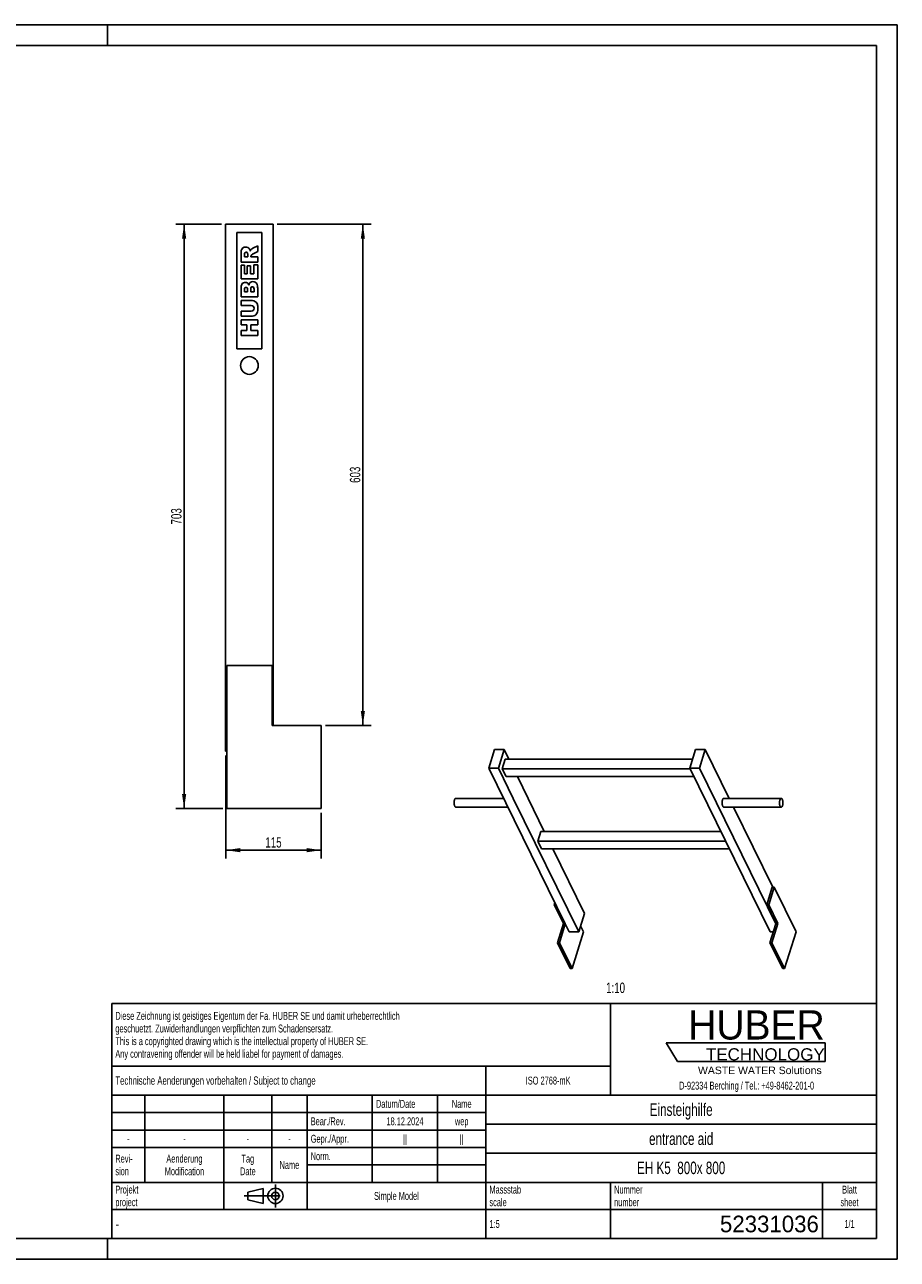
# Model space of a CAD drawing. Header units: millimetres. Extents: x 0 to 2100, y 0 to 1485.
# Tile 2 of 2: x 1050 to 2100, y 0 to 1485. Entities that reach past the tile are written whole.
import ezdxf

# ---------------------------------------------------------------- set-up
doc = ezdxf.new("R2010")
doc.units = ezdxf.units.MM
doc.header["$LTSCALE"] = 115.5
doc.linetypes.add('CENTER', pattern=[0.6, 0.375, -0.075, 0.075, -0.075])
doc.layers.get('0').update_dxf_attribs({"linetype": 'CONTINUOUS'})
for name, color, linetype in [('005_AXIS', 7, 'CONTINUOUS'), ('007_CURVES', 7, 'CONTINUOUS'), ('050_DIMENSIONING', 7, 'CONTINUOUS'), ('053_NOTES', 7, 'CONTINUOUS'), ('HUBER_Logo_BL0', 7, 'CONTINUOUS')]:
    doc.layers.add(name, color=color, linetype=linetype)
doc.styles.get("Standard").update_dxf_attribs({"font": 'txt', "width": 0.7})
doc.styles.add('TEXTSTYLE_2', font='txt')
doc.styles.add('TEXTSTYLE_3', font='arial.ttf')
doc.styles.add('TEXTSTYLE_4', font='txt', dxfattribs={"width": 0.8})
doc.styles.add('TEXTSTYLE_5', font='txt')
doc.dimstyles.new('DIMSTYLE_1', dxfattribs={"dimtxt": 12.5, "dimasz": 17.5, "dimexe": 2, "dimexo": 1, "dimtad": 1, "dimdec": 1, "dimtxsty": 'Standard', "dimblk": '_FILLED', "dimblk1": '_FILLED', "dimblk2": '_FILLED', "dimcen": 0.09, "dimazin": 2, "dimtp": 0.8, "dimtm": 0.8, "dimtfac": 1, "dimtdec": 1, "dimtofl": 0, "dimtmove": 0, "dimatfit": 3, "dimldrblk": '_FILLED', "dimfxl": 1, "dimtolj": 1, "dimarcsym": 0})
doc.dimstyles.new('DIMSTYLE_2', dxfattribs={"dimtxt": 12.5, "dimasz": 17.5, "dimexe": 2, "dimexo": 1, "dimtad": 1, "dimtxsty": 'Standard', "dimblk": '_FILLED', "dimblk1": '_FILLED', "dimblk2": '_FILLED', "dimcen": 0.09, "dimazin": 2, "dimtp": 0.3, "dimtm": 0.3, "dimtfac": 1, "dimtofl": 0, "dimtmove": 0, "dimatfit": 3, "dimldrblk": '_FILLED', "dimfxl": 1, "dimtolj": 1, "dimarcsym": 0})
doc.dimstyles.new('DIMSTYLE_4', dxfattribs={"dimtxt": 12.5, "dimasz": 17.5, "dimexe": 2, "dimexo": 1, "dimtad": 1, "dimtxsty": 'Standard', "dimblk": '_FILLED', "dimblk1": '_FILLED', "dimblk2": '_FILLED', "dimcen": 0.09, "dimazin": 2, "dimtp": 0.8, "dimtm": 0.8, "dimtfac": 1, "dimtofl": 0, "dimtmove": 0, "dimatfit": 3, "dimldrblk": '_FILLED', "dimfxl": 1, "dimtolj": 1, "dimarcsym": 0})

# ---------------------------------------------------------------- blocks, each defined once
blk = doc.blocks.new('HUBER_LOGO_BL0', base_point=(1918.7, 251.9))
at = {"layer": 'HUBER_Logo_BL0', "color": 5, "linetype": 'Continuous'}
for p, q in [((2013.2, 260.5), (1822, 260.5)), ((1822, 260.5), (1835.5, 238)), ((2013.2, 260.5), (2013.2, 238)), ((1835.5, 238), (2013.2, 238))]:
    blk.add_line(p, q, dxfattribs=at)
at = {"layer": 'HUBER_Logo_BL0', "color": 2, "linetype": 'Continuous', "attachment_point": 3, "line_spacing_factor": 0.78}
for s, insert, char_height, width, style in [('HUBER\\P\\fArial;\\H14.625;TECHNOLOGY ', (2012.7, 299.5), 35.1, 193.836, 'TEXTSTYLE_2'), ('WASTE WATER Solutions', (2009, 231.8), 9, 148.517, 'TEXTSTYLE_3')]:
    blk.add_mtext(s, dxfattribs=dict(at, insert=insert, char_height=char_height, width=width, style=style))
at = {"layer": 'HUBER_Logo_BL0', "color": 2, "linetype": 'Continuous', "insert": (1918.7, 213.7), "char_height": 9.5, "width": 405.446, "attachment_point": 2, "line_spacing_factor": 0.96}
blk.add_mtext('D-92334 Berching / Tel.: +49-8462-201-0', dxfattribs=at)
blk = doc.blocks.new('_FILLED')
at = {"color": 0, "linetype": 'ByBlock'}
blk.add_solid([(0, 0), (-1, 0.143), (-1, -0.143)], dxfattribs=at)
blk = doc.blocks.new('*D3')
at = {"layer": '050_DIMENSIONING', "color": 2, "linetype": 'Continuous', "transparency": 16777216}
for p, q in [((1287.1, 1245.1), (1232.1, 1245.1)), ((1242.1, 1245.1), (1242.1, 893.6)), ((1242.1, 542.1), (1242.1, 893.6)), ((1288.6, 542.1), (1232.1, 542.1))]:
    blk.add_line(p, q, dxfattribs=at)
at = {"layer": '050_DIMENSIONING', "color": 2, "linetype": 'Continuous', "transparency": 16777216, "xscale": 17.5, "yscale": 17.5, "zscale": 17.5}
for p, rotation in [((1242.1, 1245.1), 90), ((1242.1, 542.1), 270)]:
    blk.add_blockref('_FILLED', p, dxfattribs=dict(at, rotation=rotation))
at = {"layer": '050_DIMENSIONING', "color": 2, "linetype": 'Continuous', "transparency": 16777216, "insert": (1226.5, 893.6), "char_height": 12.5, "width": 42.857, "attachment_point": 2, "rotation": 90, "line_spacing_factor": 0.9}
blk.add_mtext('703', dxfattribs=at)
blk = doc.blocks.new('*D5')
at = {"layer": '050_DIMENSIONING', "color": 2, "linetype": 'Continuous', "transparency": 16777216}
for p, q in [((1292.1, 606.1), (1292.1, 482.1)), ((1407.1, 537.1), (1407.1, 482.1)), ((1292.1, 492.1), (1349.6, 492.1)), ((1407.1, 492.1), (1349.6, 492.1))]:
    blk.add_line(p, q, dxfattribs=at)
at = {"layer": '050_DIMENSIONING', "color": 2, "linetype": 'Continuous', "transparency": 16777216, "xscale": 17.5, "yscale": 17.5, "zscale": 17.5, "rotation": 180}
blk.add_blockref('_FILLED', (1292.1, 492.1), dxfattribs=at)
at = {"layer": '050_DIMENSIONING', "color": 2, "linetype": 'Continuous', "transparency": 16777216, "xscale": 17.5, "yscale": 17.5, "zscale": 17.5}
blk.add_blockref('_FILLED', (1407.1, 492.1), dxfattribs=at)
at = {"layer": '050_DIMENSIONING', "color": 2, "linetype": 'Continuous', "transparency": 16777216, "insert": (1349.6, 507.7), "char_height": 12.5, "width": 34.821, "attachment_point": 2, "line_spacing_factor": 0.9}
blk.add_mtext('115', dxfattribs=at)
blk = doc.blocks.new('*D7')
at = {"layer": '050_DIMENSIONING', "color": 2, "linetype": 'Continuous', "transparency": 16777216}
for p, q in [((1354.1, 1245.1), (1467.1, 1245.1)), ((1457.1, 1245.1), (1457.1, 943.6)), ((1457.1, 642.1), (1457.1, 943.6)), ((1412.1, 642.1), (1467.1, 642.1))]:
    blk.add_line(p, q, dxfattribs=at)
at = {"layer": '050_DIMENSIONING', "color": 2, "linetype": 'Continuous', "transparency": 16777216, "xscale": 17.5, "yscale": 17.5, "zscale": 17.5}
for p, rotation in [((1457.1, 1245.1), 90), ((1457.1, 642.1), 270)]:
    blk.add_blockref('_FILLED', p, dxfattribs=dict(at, rotation=rotation))
at = {"layer": '050_DIMENSIONING', "color": 2, "linetype": 'Continuous', "transparency": 16777216, "insert": (1441.5, 943.6), "char_height": 12.5, "width": 42.857, "attachment_point": 2, "rotation": 90, "line_spacing_factor": 0.9}
blk.add_mtext('603', dxfattribs=at)
blk = doc.blocks.new('PROJEKTIONSMETHODE_1_BL1', base_point=(1340, 76.3))
at = {"color": 2, "linetype": 'CENTER'}
for p, q in [((1351.9, 90), (1351.9, 62.5)), ((1314.3, 76.3), (1365.7, 76.3))]:
    blk.add_line(p, q, dxfattribs=at)
at = {"color": 2, "linetype": 'Continuous'}
for p, q in [((1318.9, 80.8), (1337.3, 85.4)), ((1318.9, 71.7), (1318.9, 80.8)), ((1337.3, 67.1), (1337.3, 85.4)), ((1318.9, 71.7), (1337.3, 67.1))]:
    blk.add_line(p, q, dxfattribs=at)
for radius in [9.17, 4.58]:
    blk.add_circle((1351.9, 76.3), radius, dxfattribs=at)
blk = doc.blocks.new('*T10')
at = {"color": 3, "linetype": 'Continuous'}
for p, q in [((0, 0), (920, 0)), ((0, 0), (0, -282.5)), ((600, 0), (600, -110)), ((920, 0), (920, -282.5)), ((0, -75), (600, -75)), ((450, -75), (450, -282.5)), ((0, -110), (920, -110)), ((40, -110), (40, -215)), ((135, -110), (135, -247.5)), ((192.5, -110), (192.5, -215)), ((235, -110), (235, -247.5)), ((313.5, -110), (313.5, -215)), ((392, -110), (392, -215)), ((0, -131), (450, -131)), ((450, -145), (920, -145)), ((0, -152), (450, -152)), ((0, -173), (450, -173)), ((450, -180), (920, -180)), ((235, -194), (450, -194)), ((0, -215), (920, -215)), ((600, -215), (600, -282.5)), ((855, -215), (855, -282.5)), ((0, -247.5), (920, -247.5)), ((0, -282.5), (920, -282.5))]:
    blk.add_line(p, q, dxfattribs=at)
at = {"color": 2, "linetype": 'Continuous', "line_spacing_factor": 0.96}
for s, insert, char_height, width, attachment_point in [('Diese Zeichnung ist geistiges Eigentum der Fa. HUBER SE und damit urheberrechtlich \\Pgeschuetzt. Zuwiderhandlungen verpflichten zum Schadensersatz.\\PThis is a copyrighted drawing which is the intellectual property of HUBER SE.\\PAny contravening offender will be held liabel for payment of damages.', (4.375, -9.95), 9.5, 1107.42857, 1), ('Technische Aenderungen vorbehalten / Subject to change', (4.375, -87.5), 10, 762.38095, 1), ('ISO 2768-mK', (525, -87.75), 9.5, 166.47619, 2), ('Datum/Date', (317.875, -115.75), 9.5, 146.11905, 1), ('Name', (421, -115.75), 9.5, 63.33333, 2), ('Einsteighilfe', (685, -120), 15, 252.14286, 2), ('Bear./Rev.', (239.375, -136.75), 9.5, 136.16667, 1), ('18.12.2024', (352.75, -136.75), 9.5, 136.61905, 2), ('wep', (421, -136.75), 9.5, 49.7619, 2), ('-', (20, -157.75), 9.5, 17.19048, 2), ('-', (87.5, -157.75), 9.5, 17.19048, 2), ('-', (163.75, -157.75), 9.5, 17.19048, 2), ('-', (213.75, -157.75), 9.5, 17.19048, 2), ('Gepr./Appr.', (239.375, -157.75), 9.5, 149.7381, 1), ('||', (352.75, -157.75), 9.5, 25.33333, 2), ('||', (421, -157.75), 9.5, 25.33333, 2), ('entrance aid', (685, -155), 15, 250.71429, 2), ('Revi-\\Psion', (4.375, -181.65), 9.5, 69.21429, 1), ('Aenderung\\PModification', (87.5, -181.65), 9.5, 151.54762, 2), ('Tag\\PDate', (163.75, -181.65), 9.5, 58.80952, 2), ('Name', (213.75, -189.25), 9.5, 63.33333, 2), ('Norm. ', (239.375, -178.75), 9.5, 87.7619, 1), ('EH K5  800x 800', (685, -190), 15, 352.85714, 2), ('Projekt\\Pproject', (4.375, -218.9), 9.5, 91.83333, 1), ('Massstab\\Pscale', (454.375, -218.9), 9.5, 112.19048, 1), ('Nummer\\Pnumber', (604.375, -218.9), 9.5, 93.19048, 1), ('Blatt\\Psheet', (887.5, -218.9), 9.5, 68.7619, 2), ('Simple Model', (342.5, -226.5), 9.5, 164.21429, 2), ('1:5', (454.375, -260.25), 9.5, 34.83333, 1), ('1/1', (887.5, -260.25), 9.5, 39.80952, 2)]:
    blk.add_mtext(s, dxfattribs=dict(at, insert=insert, char_height=char_height, width=width, attachment_point=attachment_point))
for s, insert, char_height, width, attachment_point, style in [('-', (4.375, -258.75), 12.5, 9.16667, 1, 'TEXTSTYLE_4'), ('52331036', (850.625, -255), 20, 273.33333, 3, 'TEXTSTYLE_5')]:
    blk.add_mtext(s, dxfattribs=dict(at, insert=insert, char_height=char_height, width=width, attachment_point=attachment_point, style=style))

msp = doc.modelspace()

# ---------------------------------------------------------------- linework, layer by layer
at = {"color": 7, "linetype": 'Continuous'}
for p, q in [((0, 1485), (2100, 1485)), ((2100, 0), (2100, 1485)), ((1292.077, 1245.079), (1349.077, 1245.079)), ((1292.077, 1245.079), (1292.077, 611.079)), ((1349.077, 642.079), (1349.077, 1245.079)), ((1293.577, 714.079), (1348.077, 714.079)), ((1348.077, 714.079), (1348.077, 642.079)), ((1407.077, 642.079), (1348.077, 642.079)), ((1407.077, 642.079), (1407.077, 542.079)), ((1292.077, 611.079), (1293.577, 611.079)), ((1615.506, 613.134), (1608.607, 590.809)), ((1627.019, 613.134), (1615.506, 613.134)), ((1620.12, 590.809), (1627.019, 613.134)), ((1627.019, 613.134), (1632.664, 601.631)), ((1857.284, 613.134), (1850.386, 590.809)), ((1868.798, 613.134), (1857.284, 613.134)), ((1861.899, 590.809), (1868.798, 613.134)), ((1868.798, 613.134), (1897.591, 554.46)), ((1628.436, 601.631), (1624.805, 589.881)), ((1628.436, 601.631), (1853.73, 601.631)), ((1700.577, 403.394), (1608.607, 590.809)), ((1608.607, 590.809), (1620.12, 590.809)), ((1620.12, 590.809), (1637.963, 554.449)), ((1624.805, 589.881), (1629.38, 580.557)), ((1624.805, 589.881), (1850.841, 589.881)), ((1855.417, 580.557), (1629.38, 580.557)), ((1643.006, 580.557), (1675.37, 514.605)), ((1850.386, 590.809), (1947.084, 393.759)), ((1850.386, 590.809), (1861.899, 590.809)), ((1953.869, 403.394), (1861.899, 590.809)), ((1637.963, 554.449), (1716.819, 393.759)), ((1902.817, 543.81), (1950.075, 447.509)), ((1667.511, 502.855), (1671.142, 514.605)), ((1671.142, 514.605), (1887.781, 514.605)), ((1667.511, 502.855), (1672.086, 493.531)), ((1667.511, 502.855), (1893.547, 502.855)), ((1898.123, 493.531), (1672.086, 493.531)), ((1685.712, 493.531), (1723.718, 416.084)), ((1943.009, 426.164), (1949.605, 447.509)), ((1951.907, 447.509), (1945.311, 426.164)), ((1951.907, 447.509), (1949.605, 447.509)), ((1688.183, 428.651), (1687.414, 426.164)), ((1687.414, 426.164), (1698.396, 403.786)), ((1689.403, 426.164), (1687.414, 426.164)), ((1716.819, 393.759), (1723.718, 416.084)), ((1945.311, 426.164), (1943.009, 426.164)), ((1943.009, 426.164), (1953.99, 403.786)), ((1945.311, 426.164), (1956.293, 403.786)), ((1691.255, 380.678), (1698.396, 403.786)), ((1693.557, 380.678), (1700.577, 403.394)), ((1698.396, 403.786), (1700.385, 403.786)), ((1700.577, 403.394), (1705.305, 393.759)), ((1722.547, 394.051), (1719.087, 401.1)), ((1946.849, 380.678), (1953.869, 403.394)), ((1949.152, 380.678), (1956.293, 403.786)), ((1953.99, 403.786), (1953.869, 403.394)), ((1953.99, 403.786), (1956.293, 403.786)), ((1716.819, 393.759), (1705.305, 393.759)), ((1950.892, 393.759), (1947.084, 393.759)), ((1691.255, 380.678), (1706.507, 349.597)), ((1691.255, 380.678), (1693.557, 380.678)), ((1708.809, 349.597), (1693.557, 380.678)), ((1946.849, 380.678), (1962.101, 349.597)), ((1946.849, 380.678), (1949.152, 380.678)), ((1964.404, 349.597), (1949.152, 380.678)), ((0, 0), (2100, 0))]:
    msp.add_line(p, q, dxfattribs=at)
at = {"color": 3, "linetype": 'Continuous'}
for p, q in [((2100, 1485), (0, 1485)), ((1150, 1485), (1150, 1460)), ((2100, 1485), (2100, 0)), ((1150, 0), (1150, 25)), ((2100, 0), (0, 0))]:
    msp.add_line(p, q, dxfattribs=at)
at = {"color": 5, "linetype": 'Continuous'}
for p, q in [((2075, 1460), (25, 1460)), ((2075, 25), (2075, 1460)), ((25, 25), (2075, 25))]:
    msp.add_line(p, q, dxfattribs=at)
at = {"layer": '005_AXIS', "color": 7, "linetype": 'Continuous'}
for p, q in [((1293.577, 714.079), (1293.577, 542.079)), ((1626.445, 554.46), (1568.906, 554.46)), ((1891.277, 554.46), (1960.356, 554.46)), ((1293.577, 542.079), (1407.077, 542.079)), ((1631.671, 543.81), (1568.906, 543.81)), ((1891.277, 543.81), (1960.356, 543.81)), ((1978.141, 394.051), (1951.907, 447.509)), ((1722.547, 394.051), (1708.809, 349.597)), ((1978.141, 394.051), (1964.404, 349.597)), ((1706.507, 349.597), (1708.809, 349.597)), ((1962.101, 349.597), (1964.404, 349.597))]:
    msp.add_line(p, q, dxfattribs=at)
for start, end in [(0, 180), (180, 360)]:
    msp.add_arc((1320.577, 1075.079), 10.65, start, end, dxfattribs=at)
for points, knots in [([(1567.617, 544.964), (1567.429, 545.346), (1567.13, 546.234), (1566.877, 547.687), (1566.801, 549.273), (1566.909, 550.846), (1567.19, 552.263), (1567.566, 553.275), (1567.952, 553.887), (1568.247, 554.207), (1568.566, 554.411), (1568.797, 554.46), (1568.906, 554.46)], [0, 0, 0, 0, 0.12346892, 0.26911552, 0.42616208, 0.58211516, 0.72463758, 0.84346088, 0.89210785, 0.93346398, 0.96860665, 1, 1, 1, 1]), ([(1891.277, 554.46), (1891.168, 554.46), (1890.937, 554.411), (1890.619, 554.207), (1890.323, 553.887), (1889.937, 553.275), (1889.561, 552.263), (1889.28, 550.846), (1889.172, 549.273), (1889.249, 547.687), (1889.501, 546.234), (1889.8, 545.346), (1889.988, 544.964)], [0, 0, 0, 0, 0.03139336, 0.06653603, 0.10789216, 0.15653912, 0.27536241, 0.41788484, 0.57383792, 0.73088448, 0.87653108, 1, 1, 1, 1]), ([(1960.356, 554.46), (1960.248, 554.46), (1960.017, 554.411), (1959.698, 554.207), (1959.403, 553.887), (1959.017, 553.275), (1958.64, 552.263), (1958.36, 550.846), (1958.252, 549.273), (1958.328, 547.687), (1958.581, 546.234), (1958.88, 545.346), (1959.067, 544.964)], [0, 0, 0, 0, 0.03139335, 0.06653603, 0.10789216, 0.15653913, 0.27536244, 0.41788486, 0.57383793, 0.73088448, 0.87653108, 1, 1, 1, 1]), ([(1961.645, 553.306), (1961.561, 553.477), (1961.387, 553.784), (1961.072, 554.159), (1960.729, 554.401), (1960.474, 554.46), (1960.356, 554.46)], [0, 0, 0, 0, 0.31594736, 0.5820841, 0.80455744, 1, 1, 1, 1]), ([(1960.356, 543.81), (1960.465, 543.81), (1960.696, 543.859), (1961.015, 544.063), (1961.31, 544.383), (1961.696, 544.995), (1962.072, 546.007), (1962.353, 547.424), (1962.461, 548.997), (1962.385, 550.583), (1962.132, 552.036), (1961.833, 552.923), (1961.645, 553.306)], [0, 0, 0, 0, 0.03139335, 0.06653603, 0.10789216, 0.15653913, 0.27536244, 0.41788486, 0.57383793, 0.73088448, 0.87653108, 1, 1, 1, 1]), ([(1568.906, 543.81), (1568.787, 543.81), (1568.533, 543.869), (1568.19, 544.111), (1567.875, 544.485), (1567.701, 544.792), (1567.617, 544.964)], [0, 0, 0, 0, 0.19544256, 0.41791586, 0.68405258, 1, 1, 1, 1]), ([(1889.988, 544.964), (1890.072, 544.792), (1890.246, 544.485), (1890.561, 544.111), (1890.905, 543.869), (1891.159, 543.81), (1891.277, 543.81)], [0, 0, 0, 0, 0.31594734, 0.58208411, 0.80455748, 1, 1, 1, 1]), ([(1959.067, 544.964), (1959.151, 544.792), (1959.326, 544.485), (1959.641, 544.111), (1959.984, 543.869), (1960.238, 543.81), (1960.356, 543.81)], [0, 0, 0, 0, 0.31594736, 0.5820841, 0.80455744, 1, 1, 1, 1])]:
    msp.add_open_spline(points, degree=3, knots=knots, dxfattribs=at)
at = {"layer": '007_CURVES', "color": 4, "linetype": 'Continuous'}
for p, q in [((1335.577, 1235.079), (1305.577, 1235.079)), ((1305.577, 1235.079), (1305.577, 1095.079)), ((1335.577, 1095.079), (1335.577, 1235.079)), ((1330.577, 1219.172), (1324.792, 1216.171)), ((1330.577, 1212.187), (1330.577, 1219.172)), ((1310.577, 1209.8), (1310.577, 1199.5)), ((1314.615, 1205.707), (1314.615, 1208.422)), ((1318.68, 1205.707), (1314.615, 1205.707)), ((1318.68, 1208.313), (1318.68, 1205.707)), ((1322.459, 1205.707), (1322.459, 1206.253)), ((1330.577, 1205.707), (1322.459, 1205.707)), ((1324.465, 1208.886), (1330.577, 1212.187)), ((1330.577, 1199.5), (1330.577, 1205.707)), ((1310.577, 1199.5), (1330.577, 1199.5)), ((1314.847, 1195.789), (1310.577, 1195.789)), ((1310.577, 1195.789), (1310.577, 1179.227)), ((1314.847, 1185.42), (1314.847, 1195.789)), ((1322.105, 1195.038), (1318.026, 1195.038)), ((1318.026, 1195.038), (1318.026, 1185.42)), ((1322.105, 1185.42), (1322.105, 1195.038)), ((1330.577, 1196.089), (1326.047, 1196.089)), ((1326.047, 1196.089), (1326.047, 1185.42)), ((1330.577, 1179.227), (1330.577, 1196.089)), ((1310.577, 1179.227), (1330.577, 1179.227)), ((1318.026, 1185.42), (1314.847, 1185.42)), ((1326.047, 1185.42), (1322.105, 1185.42)), ((1310.577, 1169.09), (1310.577, 1157.521)), ((1314.629, 1163.756), (1314.629, 1166.485)), ((1318.421, 1163.756), (1314.629, 1163.756)), ((1318.421, 1166.444), (1318.421, 1163.756)), ((1322.227, 1163.756), (1322.227, 1166.894)), ((1326.279, 1163.756), (1322.227, 1163.756)), ((1326.279, 1166.907), (1326.279, 1163.756)), ((1330.577, 1157.521), (1330.577, 1168.19)), ((1310.577, 1157.521), (1330.577, 1157.521)), ((1322.5, 1153.415), (1310.577, 1153.415)), ((1310.577, 1153.415), (1310.577, 1147.248)), ((1310.577, 1147.248), (1322.787, 1147.248)), ((1322.787, 1140.414), (1310.577, 1140.414)), ((1310.577, 1140.414), (1310.577, 1134.247)), ((1310.577, 1134.247), (1322.5, 1134.247)), ((1310.577, 1130.127), (1310.577, 1123.92)), ((1330.577, 1130.127), (1310.577, 1130.127)), ((1330.577, 1123.92), (1330.577, 1130.127)), ((1310.577, 1123.92), (1317.575, 1123.92)), ((1310.577, 1117.167), (1310.577, 1110.987)), ((1317.575, 1117.167), (1310.577, 1117.167)), ((1317.575, 1123.92), (1317.575, 1117.167)), ((1322.487, 1123.92), (1330.577, 1123.92)), ((1322.487, 1117.167), (1322.487, 1123.92)), ((1330.577, 1117.167), (1322.487, 1117.167)), ((1330.577, 1110.987), (1330.577, 1117.167)), ((1310.577, 1110.987), (1330.577, 1110.987)), ((1305.577, 1095.079), (1335.577, 1095.079))]:
    msp.add_line(p, q, dxfattribs=at)
for points in [[(1310.577, 1209.8), (1310.577, 1211.71), (1310.74, 1213.169), (1311.068, 1214.179)], [(1311.068, 1214.179), (1311.395, 1215.188), (1312.009, 1215.993), (1312.899, 1216.616)], [(1312.899, 1216.616), (1313.783, 1217.235), (1314.86, 1217.549), (1316.129, 1217.549)], [(1315.137, 1210.724), (1314.792, 1210.318), (1314.615, 1209.54), (1314.615, 1208.422)], [(1316.62, 1211.341), (1315.979, 1211.341), (1315.488, 1211.137), (1315.137, 1210.724)], [(1316.129, 1217.549), (1317.248, 1217.549), (1318.203, 1217.303), (1319.011, 1216.831)], [(1317.783, 1210.949), (1317.453, 1211.205), (1317.057, 1211.341), (1316.62, 1211.341)], [(1318.416, 1209.952), (1318.326, 1210.359), (1318.121, 1210.686), (1317.783, 1210.949)], [(1318.68, 1208.313), (1318.68, 1208.585), (1318.599, 1209.131), (1318.416, 1209.952)], [(1319.011, 1216.831), (1319.813, 1216.362), (1320.468, 1215.707), (1320.968, 1214.88)], [(1320.968, 1214.88), (1321.286, 1214.356), (1321.545, 1213.633), (1321.75, 1212.706)], [(1321.75, 1212.706), (1322.009, 1213.442), (1322.255, 1213.988), (1322.496, 1214.318)], [(1322.934, 1207.759), (1322.623, 1207.317), (1322.459, 1206.812), (1322.459, 1206.253)], [(1322.496, 1214.318), (1322.664, 1214.547), (1323.005, 1214.875), (1323.551, 1215.31)], [(1324.465, 1208.886), (1323.675, 1208.459), (1323.169, 1208.094), (1322.934, 1207.759)], [(1323.551, 1215.31), (1324.083, 1215.734), (1324.492, 1216.021), (1324.792, 1216.171)], [(1310.577, 1169.09), (1310.577, 1171.014), (1311.054, 1172.487), (1312.009, 1173.524)], [(1312.009, 1173.524), (1312.964, 1174.561), (1314.151, 1175.079), (1315.556, 1175.079)], [(1315.556, 1175.079), (1316.743, 1175.079), (1317.753, 1174.711), (1318.601, 1173.977)], [(1318.601, 1173.977), (1319.172, 1173.483), (1319.608, 1172.76), (1319.936, 1171.819)], [(1319.936, 1171.819), (1320.29, 1173.251), (1320.877, 1174.302), (1321.723, 1174.984)], [(1321.723, 1174.984), (1322.569, 1175.666), (1323.619, 1176.007), (1324.888, 1176.007)], [(1324.888, 1176.007), (1325.925, 1176.007), (1326.866, 1175.761), (1327.683, 1175.282)], [(1327.683, 1175.282), (1328.517, 1174.793), (1329.172, 1174.138), (1329.65, 1173.306)], [(1329.65, 1173.306), (1329.949, 1172.787), (1330.167, 1171.996), (1330.307, 1170.96)], [(1315.12, 1168.449), (1314.792, 1168.067), (1314.629, 1167.412), (1314.629, 1166.485)], [(1316.484, 1169.022), (1315.911, 1169.022), (1315.447, 1168.831), (1315.12, 1168.449)], [(1317.93, 1168.449), (1317.603, 1168.831), (1317.112, 1169.022), (1316.484, 1169.022)], [(1318.421, 1166.444), (1318.421, 1167.399), (1318.257, 1168.067), (1317.93, 1168.449)], [(1322.773, 1169.158), (1322.418, 1168.722), (1322.227, 1167.972), (1322.227, 1166.894)], [(1324.192, 1169.813), (1323.605, 1169.813), (1323.128, 1169.595), (1322.773, 1169.158)], [(1325.72, 1169.158), (1325.338, 1169.595), (1324.833, 1169.813), (1324.192, 1169.813)], [(1326.279, 1166.907), (1326.279, 1167.972), (1326.102, 1168.722), (1325.72, 1169.158)], [(1330.307, 1170.96), (1330.495, 1169.568), (1330.577, 1168.64), (1330.577, 1168.19)], [(1322.5, 1153.415), (1323.687, 1153.415), (1324.792, 1153.224), (1325.843, 1152.856)], [(1325.352, 1146.334), (1324.751, 1146.935), (1323.892, 1147.248), (1322.787, 1147.248)], [(1325.338, 1141.314), (1325.952, 1141.914), (1326.252, 1142.76), (1326.252, 1143.838)], [(1326.252, 1143.838), (1326.252, 1144.902), (1325.952, 1145.734), (1325.352, 1146.334)], [(1325.843, 1152.856), (1326.893, 1152.487), (1327.807, 1151.914), (1328.599, 1151.123)], [(1328.599, 1151.123), (1329.39, 1150.332), (1329.936, 1149.513), (1330.25, 1148.649)], [(1330.25, 1148.649), (1330.686, 1147.453), (1330.918, 1146.007), (1330.918, 1144.329)], [(1330.918, 1144.329), (1330.918, 1143.347), (1330.85, 1142.283), (1330.713, 1141.137)], [(1325.884, 1134.818), (1324.601, 1134.438), (1323.483, 1134.247), (1322.5, 1134.247)], [(1322.787, 1140.414), (1323.878, 1140.414), (1324.724, 1140.714), (1325.338, 1141.314)], [(1328.186, 1136.133), (1327.439, 1135.489), (1326.675, 1135.052), (1325.884, 1134.818)], [(1329.911, 1138.257), (1329.499, 1137.48), (1328.926, 1136.771), (1328.186, 1136.133)], [(1330.713, 1141.137), (1330.577, 1139.991), (1330.318, 1139.022), (1329.911, 1138.257)]]:
    msp.add_open_spline(points, degree=3, dxfattribs=at)

# ---------------------------------------------------------------- block references
msp.add_blockref('*T10', (1155, 307.5))
at = {"color": 2, "linetype": 'Continuous'}
msp.add_blockref('PROJEKTIONSMETHODE_1_BL1', (1340, 76.25), dxfattribs=at)
at = {"layer": 'HUBER_Logo_BL0'}
msp.add_blockref('HUBER_LOGO_BL0', (1918.749, 251.871), dxfattribs=at)

# ---------------------------------------------------------------- texts
at = {"layer": '053_NOTES', "color": 2, "linetype": 'Continuous', "insert": (1772.487, 332.847), "char_height": 12.5, "width": 42.85714, "attachment_point": 3, "line_spacing_factor": 0.9}
msp.add_mtext('1:10', dxfattribs=at)

# ---------------------------------------------------------------- dimensions: what is measured, and where the dimension line sits
at = {"layer": '050_DIMENSIONING', "color": 2, "linetype": 'Continuous'}
for base, p1, p2, angle, dimstyle, picture, middle in [((1242.077, 542.079), (1288.077, 1245.079), (1289.577, 542.079), 270, 'DIMSTYLE_1', '*D3', (1242.077, 891.794)), ((1457.077, 642.079), (1353.077, 1245.079), (1411.077, 642.079), 270, 'DIMSTYLE_4', '*D7', (1457.077, 941.794)), ((1292.077, 492.079), (1407.077, 538.079), (1292.077, 607.079), 180, 'DIMSTYLE_2', '*D5', (1347.791, 492.079))]:
    dim = msp.add_linear_dim(base=base, p1=p1, p2=p2, angle=angle, dimstyle=dimstyle, dxfattribs=at)
    dim.commit()
    dim.dimension.update_dxf_attribs({"geometry": picture, "text_midpoint": middle, "dimtype": 160})

doc.saveas('drawing.dxf')
